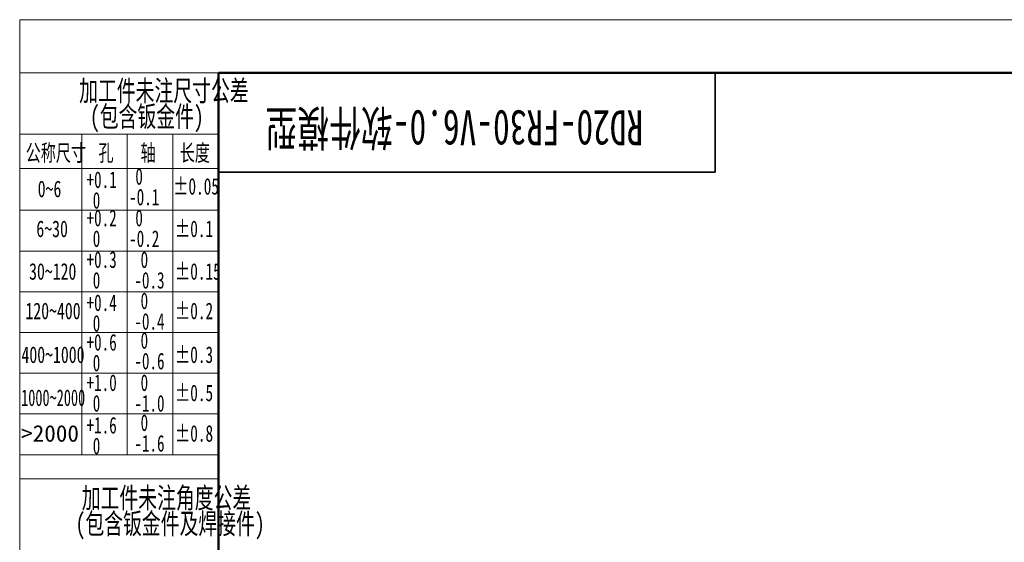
# Model space of a CAD drawing. Header units: millimetres. Extents: x 0 to 840, y 0 to 594.
# Tile 6 of 25: x 0 to 238, y 468 to 594. Entities that reach past the tile are written whole.
import ezdxf

# ---------------------------------------------------------------- set-up
doc = ezdxf.new("R2010")
doc.units = ezdxf.units.MM
doc.layers.get('0').update_dxf_attribs({"lineweight": 18})
doc.layers.add('标注层', color=150, linetype='Continuous', lineweight=18)
doc.styles.add('SLDTEXTSTYLE0', font='txt', dxfattribs={"width": 0.7})
doc.styles.add('SLDTEXTSTYLE1', font='txt', dxfattribs={"width": 0.7})
doc.styles.add('SLDTEXTSTYLE4', font='txt', dxfattribs={"width": 0.67})
doc.styles.add('SLDTEXTSTYLE5', font='txt', dxfattribs={"width": 0.677991})
doc.styles.add('SLDTEXTSTYLE6', font='txt', dxfattribs={"width": 0.631687})
doc.styles.add('SLDTEXTSTYLE7', font='txt', dxfattribs={"width": 1.026693})

# ---------------------------------------------------------------- blocks, each defined once
blk = doc.blocks.new('SW_NOTE_3')
at = {"layer": '标注层', "color": 0, "char_height": 2.5, "attachment_point": 2, "style": 'SLDTEXTSTYLE0'}
for s, insert, width in [('加工件未注尺寸公差', (15.47, 3.22), 44.581), ('(包含钣金件)', (13.41, 0.11), 27.8631)]:
    blk.add_mtext(s, dxfattribs=dict(at, insert=insert, width=width))
blk = doc.blocks.new('SW_NOTE_4')
at = {"layer": '标注层', "color": 0, "char_height": 2, "attachment_point": 1, "style": 'SLDTEXTSTYLE4'}
for s, insert, width in [('0', (0.75, 2.58), 1.5421), ('-0.1', (0, 0.09), 7.1567)]:
    blk.add_mtext(s, dxfattribs=dict(at, insert=insert, width=width))
blk = doc.blocks.new('SW_NOTE_5')
at = {"layer": '标注层', "color": 0, "char_height": 2, "attachment_point": 1, "style": 'SLDTEXTSTYLE4'}
for s, insert, width in [('+0.1', (0, 2.58), 7.1117), ('0', (0.75, 0.09), 1.5421)]:
    blk.add_mtext(s, dxfattribs=dict(at, insert=insert, width=width))
blk = doc.blocks.new('SW_NOTE_6')
at = {"layer": '标注层', "color": 0, "char_height": 2, "attachment_point": 1, "style": 'SLDTEXTSTYLE4'}
for s, insert, width in [('+0.2', (0, 2.58), 7.2615), ('0', (0.75, 0.09), 1.5421)]:
    blk.add_mtext(s, dxfattribs=dict(at, insert=insert, width=width))
blk = doc.blocks.new('SW_NOTE_7')
at = {"layer": '标注层', "color": 0, "char_height": 2, "attachment_point": 1, "style": 'SLDTEXTSTYLE4'}
for s, insert, width in [('+0.3', (0, 2.58), 7.2615), ('0', (0.75, 0.09), 1.5421)]:
    blk.add_mtext(s, dxfattribs=dict(at, insert=insert, width=width))
blk = doc.blocks.new('SW_NOTE_8')
at = {"layer": '标注层', "color": 0, "char_height": 2, "attachment_point": 1, "style": 'SLDTEXTSTYLE4'}
for s, insert, width in [('+0.4', (0, 2.58), 7.3663), ('0', (0.75, 0.09), 1.5421)]:
    blk.add_mtext(s, dxfattribs=dict(at, insert=insert, width=width))
blk = doc.blocks.new('SW_NOTE_9')
at = {"layer": '标注层', "color": 0, "char_height": 2, "attachment_point": 1, "style": 'SLDTEXTSTYLE4'}
for s, insert, width in [('0', (0.75, 2.58), 1.5421), ('-0.2', (0, 0.09), 7.3064)]:
    blk.add_mtext(s, dxfattribs=dict(at, insert=insert, width=width))
blk = doc.blocks.new('SW_NOTE_10')
at = {"layer": '标注层', "color": 0, "char_height": 2, "attachment_point": 1, "style": 'SLDTEXTSTYLE4'}
for s, insert, width in [('0', (0.75, 2.58), 1.5421), ('-0.3', (0, 0.09), 7.3064)]:
    blk.add_mtext(s, dxfattribs=dict(at, insert=insert, width=width))
blk = doc.blocks.new('SW_NOTE_11')
at = {"layer": '标注层', "color": 0, "char_height": 2, "attachment_point": 1, "style": 'SLDTEXTSTYLE4'}
for s, insert, width in [('0', (0.75, 2.58), 1.5421), ('-0.4', (0, 0.09), 7.4112)]:
    blk.add_mtext(s, dxfattribs=dict(at, insert=insert, width=width))
blk = doc.blocks.new('SW_NOTE_12')
at = {"layer": '标注层', "color": 0, "char_height": 2, "attachment_point": 1, "style": 'SLDTEXTSTYLE4'}
for s, insert, width in [('+0.6', (0, 2.58), 7.3064), ('0', (0.75, 0.09), 1.5421)]:
    blk.add_mtext(s, dxfattribs=dict(at, insert=insert, width=width))
blk = doc.blocks.new('SW_NOTE_13')
at = {"layer": '标注层', "color": 0, "char_height": 2, "attachment_point": 1, "style": 'SLDTEXTSTYLE4'}
for s, insert, width in [('0', (0.75, 2.58), 1.5421), ('-0.6', (0, 0.09), 7.3513)]:
    blk.add_mtext(s, dxfattribs=dict(at, insert=insert, width=width))
blk = doc.blocks.new('SW_NOTE_14')
at = {"layer": '标注层', "color": 0, "char_height": 2, "attachment_point": 1, "style": 'SLDTEXTSTYLE4'}
for s, insert, width in [('+1.0', (0, 2.58), 7.3064), ('0', (0.75, 0.09), 1.5421)]:
    blk.add_mtext(s, dxfattribs=dict(at, insert=insert, width=width))
blk = doc.blocks.new('SW_NOTE_15')
at = {"layer": '标注层', "color": 0, "char_height": 2, "attachment_point": 1, "style": 'SLDTEXTSTYLE4'}
for s, insert, width in [('0', (0.75, 2.58), 1.5421), ('-1.0', (0, 0.09), 7.3513)]:
    blk.add_mtext(s, dxfattribs=dict(at, insert=insert, width=width))
blk = doc.blocks.new('SW_NOTE_16')
at = {"layer": '标注层', "color": 0, "char_height": 2, "attachment_point": 1, "style": 'SLDTEXTSTYLE4'}
for s, insert, width in [('+1.6', (0, 2.58), 7.3064), ('0', (0.75, 0.09), 1.5421)]:
    blk.add_mtext(s, dxfattribs=dict(at, insert=insert, width=width))
blk = doc.blocks.new('SW_NOTE_17')
at = {"layer": '标注层', "color": 0, "char_height": 2, "attachment_point": 1, "style": 'SLDTEXTSTYLE4'}
for s, insert, width in [('0', (0.75, 2.58), 1.5421), ('-1.6', (0, 0.09), 7.3513)]:
    blk.add_mtext(s, dxfattribs=dict(at, insert=insert, width=width))
blk = doc.blocks.new('SW_NOTE_18')
at = {"layer": '标注层', "color": 0, "char_height": 2.5, "attachment_point": 2, "style": 'SLDTEXTSTYLE0'}
for s, insert, width in [('加工件未注角度公差', (15.47, 3.22), 44.581), ('(包含钣金件及焊接件)', (15.91, 0.11), 47.8855)]:
    blk.add_mtext(s, dxfattribs=dict(at, insert=insert, width=width))

msp = doc.modelspace()

# ---------------------------------------------------------------- linework, layer by layer
at = {"color": 7, "linetype": 'Continuous', "lineweight": 18}
for q in [(839.986488, 594.39658), (-0.000512, 0.39658)]:
    msp.add_line((-0.000512, 594.39658), q, dxfattribs=at)
at = {"color": 1, "linetype": 'Continuous', "lineweight": 18}
for p, q in [((47.992369, 581.582311), (-0.000512, 581.582311)), ((-0.000512, 581.582311), (-0.000512, 0.39658)), ((14.986739, 566.749699), (-0.000512, 566.749699)), ((14.986739, 566.749699), (14.986739, 558.749699)), ((14.986739, 566.749699), (25.988615, 566.749699)), ((25.988615, 566.749699), (25.988615, 489.402855)), ((36.990492, 566.749699), (25.988615, 566.749699)), ((36.990492, 566.749699), (36.990492, 489.402855)), ((36.990492, 566.749699), (47.992369, 566.749699)), ((14.986739, 559.512375), (14.986739, 489.402855)), ((-0.007631, 558.501776), (47.992369, 558.501776)), ((-0.007631, 548.404273), (47.992369, 548.404273)), ((-0.007631, 538.570703), (47.992369, 538.570703)), ((-0.007631, 528.737134), (47.992369, 528.737134)), ((-0.007631, 518.903564), (47.992369, 518.903564)), ((-0.007631, 509.069994), (47.992369, 509.069994)), ((-0.007631, 499.236425), (47.992369, 499.236425)), ((-0.007631, 489.402855), (47.992369, 489.402855)), ((-0.000512, 483.546736), (47.992369, 483.546736))]:
    msp.add_line(p, q, dxfattribs=at)
at = {"color": 7, "linetype": 'Continuous', "lineweight": 50}
for p, q in [((47.992369, 11.582311), (47.992369, 581.582311)), ((47.992369, 581.582311), (827.992369, 581.582311))]:
    msp.add_line(p, q, dxfattribs=at)
at = {"color": 7, "linetype": 'Continuous', "lineweight": 35}
for p, q in [((167.992369, 557.582311), (167.992369, 581.582311)), ((47.992369, 557.582311), (167.992369, 557.582311))]:
    msp.add_line(p, q, dxfattribs=at)

# ---------------------------------------------------------------- block references
at = {"layer": '标注层', "color": 1, "xscale": 2, "yscale": 2, "zscale": 2}
for name, p in [('SW_NOTE_3', (3.888297, 573.316882)), ('SW_NOTE_5', (16.144108, 552.621)), ('SW_NOTE_4', (26.426168, 553.413628)), ('SW_NOTE_6', (16.144108, 543.377774)), ('SW_NOTE_9', (26.426168, 543.377774)), ('SW_NOTE_7', (16.144108, 533.32484)), ('SW_NOTE_10', (27.695123, 533.324839)), ('SW_NOTE_8', (16.144108, 522.92622)), ('SW_NOTE_11', (27.695123, 523.397533)), ('SW_NOTE_12', (16.144108, 513.379361)), ('SW_NOTE_13', (27.6979, 513.827113)), ('SW_NOTE_14', (16.144108, 503.630931)), ('SW_NOTE_15', (27.6979, 503.63093)), ('SW_NOTE_16', (16.144108, 493.364138)), ('SW_NOTE_17', (27.6979, 493.977308)), ('SW_NOTE_18', (4.513926, 475.05363))]:
    msp.add_blockref(name, p, dxfattribs=at)

# ---------------------------------------------------------------- texts
at = {"color": 7, "linetype": 'Continuous', "lineweight": 0, "insert": (104.976912, 564.053974), "char_height": 8.46666667, "width": 193.29541899, "attachment_point": 2, "rotation": 180, "style": 'SLDTEXTSTYLE0'}
msp.add_mtext('RD20-FR30-V6.0-软件模型', dxfattribs=at)
at = {"layer": '标注层', "color": 1, "char_height": 4, "attachment_point": 1}
for s, insert, width, style in [('公称尺寸', (1.447849, 564.264301), 31.03463687, 'SLDTEXTSTYLE0'), ('孔', (19.016199, 564.264301), 7.32067039, 'SLDTEXTSTYLE0'), ('轴', (29.19839, 564.264301), 7.10167598, 'SLDTEXTSTYLE0'), ('长度', (38.646815, 564.264301), 15.20446927, 'SLDTEXTSTYLE0'), ('0~6', (4.343999, 555.568103), 11.23128492, 'SLDTEXTSTYLE1'), ('%%P0.05', (37.069037, 556.180885), 21.57449406, 'SLDTEXTSTYLE5'), ('6~30', (4.017477, 545.928873), 15.23575419, 'SLDTEXTSTYLE1'), ('%%P0.1', (37.497197, 545.928873), 17.39292077, 'SLDTEXTSTYLE5'), ('30~120', (2.259144, 535.641639), 23.15083799, 'SLDTEXTSTYLE1'), ('%%P0.15', (37.497197, 535.641639), 21.57449406, 'SLDTEXTSTYLE5'), ('120~400', (1.381367, 526.113398), 26.71731844, 'SLDTEXTSTYLE1'), ('%%P0.2', (37.497197, 526.113398), 17.69593333, 'SLDTEXTSTYLE5'), ('400~1000', (0.420493, 515.545203), 31.34748603, 'SLDTEXTSTYLE1'), ('%%P0.3', (37.497197, 515.545203), 17.69593333, 'SLDTEXTSTYLE5'), ('%%P0.5', (37.497197, 506.32739), 17.69593333, 'SLDTEXTSTYLE5'), ('1000~2000', (0.342714, 505.168305), 31.33733963, 'SLDTEXTSTYLE6'), ('>2000', (0.342714, 496.541644), 27.99028787, 'SLDTEXTSTYLE7'), ('%%P0.8', (37.497197, 496.541644), 17.72623459, 'SLDTEXTSTYLE5')]:
    msp.add_mtext(s, dxfattribs=dict(at, insert=insert, width=width, style=style))

doc.saveas('drawing.dxf')
